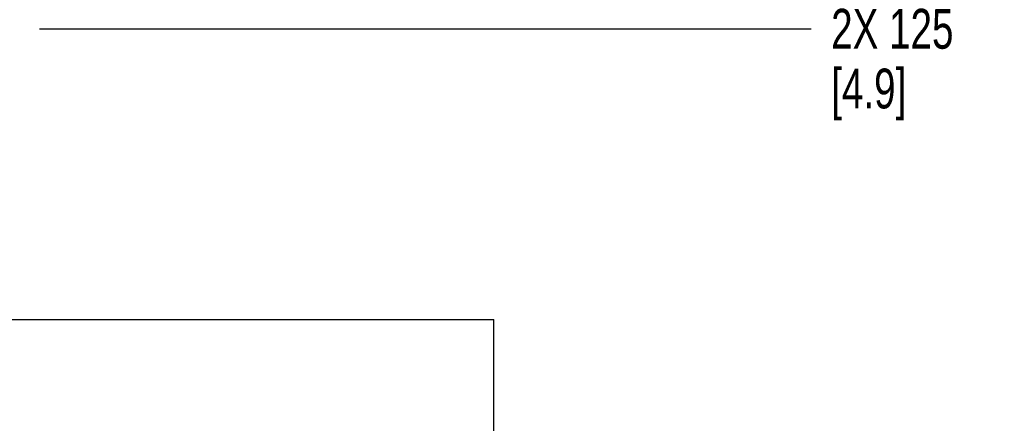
# Paper-space layout 'SUBMITTAL_E3H_2_2' of a CAD drawing. Header units: millimetres. Extents: x 0 to 841, y 0 to 594.
# Tile 38 of 58: x 154 to 240, y 482 to 517. Entities that reach past the tile are written whole.
import ezdxf

# ---------------------------------------------------------------- set-up
doc = ezdxf.new("R2010")
doc.units = ezdxf.units.MM
doc.header["$LTSCALE"] = 46.255
doc.layers.get('0').update_dxf_attribs({"linetype": 'CONTINUOUS'})
doc.styles.get("Standard").update_dxf_attribs({"font": 'txt', "width": 0.725})
doc.dimstyles.new('DIMSTYLE_3', dxfattribs={"dimtxt": 3.5, "dimasz": 4.8, "dimexe": 3.2, "dimexo": 1.6, "dimgap": 0.875, "dimtad": 0, "dimtih": 1, "dimtoh": 1, "dimdec": 1, "dimzin": 0, "dimdsep": 46, "dimtxsty": 'STANDARD', "dimblk": 'CLOSED', "dimblk1": 'CLOSED', "dimblk2": 'CLOSED', "dimcen": 0.09, "dimadec": 0, "dimazin": 0, "dimtp": 0.4, "dimtm": 0.4, "dimtfac": 1, "dimtdec": 1, "dimtofl": 0, "dimtmove": 0, "dimatfit": 3, "dimldrblk": 'CLOSED', "dimfxl": 1, "dimtolj": 1, "dimtzin": 0, "dimarcsym": 0})

# ---------------------------------------------------------------- blocks, each defined once
blk = doc.blocks.new('*D100')
at = {"color": 2, "linetype": 'CONTINUOUS'}
blk.add_line((155.311, 516.622), (223.161, 516.622), dxfattribs=at)
at = {"color": 2, "linetype": 'CONTINUOUS', "insert": (224.911, 518.372), "char_height": 3.5, "width": 15.225, "attachment_point": 1, "line_spacing_factor": 0.9}
blk.add_mtext('2X 125\\P[4.9]', dxfattribs=at)
blk = doc.blocks.new('_CLOSED')
at = {"color": 0, "linetype": 'BYBLOCK'}
for p, q in [((0, 0), (-1, 0.167)), ((-1, 0.167), (-1, -0.167)), ((-1, -0.167), (0, 0)), ((-1, 0), (0, 0))]:
    blk.add_line(p, q, dxfattribs=at)

psp = doc.layouts.new('SUBMITTAL_E3H_2_2')

# ---------------------------------------------------------------- linework, layer by layer
at = {"color": 7, "linetype": 'CONTINUOUS'}
for p in [(152.411, 491.068), (195.263, 479.668)]:
    psp.add_line(p, (195.263, 491.068), dxfattribs=at)

# ---------------------------------------------------------------- dimensions: what is measured, and where the dimension line sits
at = {"color": 2, "linetype": 'CONTINUOUS'}
dim = psp.add_ordinate_dim(feature_location=(155.311, 516.622), offset=(67.849, 0), dtype=0, origin=(153.711, 516.622), text='2X 125\\P[4.9]', dimstyle='DIMSTYLE_3', dxfattribs=at)
dim.commit()
dim.dimension.update_dxf_attribs({"geometry": '*D100', "text_midpoint": (232.523, 513.997)})

doc.saveas('drawing.dxf')
